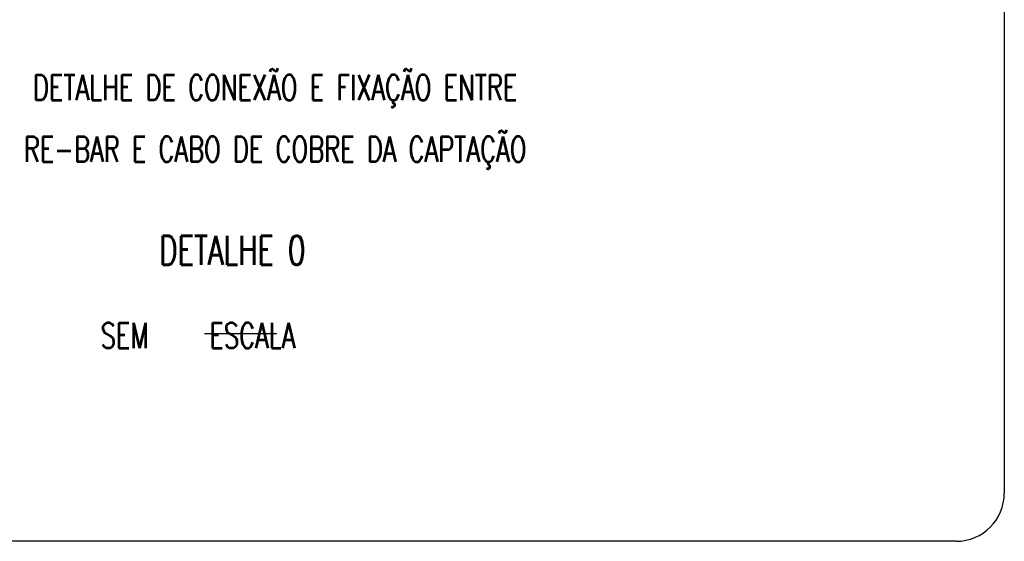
# Model space of a CAD drawing. Header units: millimetres. Extents: x 4477830 to 4478275, y -30323838 to -30323445.
# Tile 113 of 124: x 4478230.49 to 4478244.09, y -30323630.82 to -30323623.61. Entities that reach past the tile are written whole.
import ezdxf

# ---------------------------------------------------------------- set-up
doc = ezdxf.new("R2010")
doc.units = ezdxf.units.MM
doc.linetypes.add('NULL', pattern=[0])
for name, color, linetype, lineweight in [('C04', 4, 'Continuous', 30), ('C05', 4, 'Continuous', 30), ('P-MARGEM', 4, 'Continuous', 30)]:
    doc.layers.add(name, color=color, linetype=linetype, lineweight=lineweight)
doc.styles.add('ROMANS', font='romans.shx', dxfattribs={"width": 0.7})

msp = doc.modelspace()

# ---------------------------------------------------------------- linework, layer by layer
at = {"layer": 'C04', "color": 146, "true_color": 0x105689}
msp.add_line((4478233.042, -30323627.95), (4478234.042, -30323627.95), dxfattribs=at)
at = {"layer": 'P-MARGEM', "color": 18, "true_color": 0x000000}
for p, q in [((4478244.087, -30323612.139), (4478244.087, -30323630.152)), ((4478243.422, -30323630.817), (4478224.148, -30323630.817))]:
    msp.add_line(p, q, dxfattribs=at)
msp.add_arc((4478243.422, -30323630.152), 0.665, 270, 0, dxfattribs=at)

# ---------------------------------------------------------------- texts
at = {"layer": 'C04', "color": 5, "linetype": 'NULL', "char_height": 0.35, "line_spacing_factor": 0.798, "style": 'ROMANS'}
for s, insert, width, attachment_point in [('DETALHE DE CONEXÃO E FIXAÇÃO ENTRE', (4478234.019, -30323624.827), 22, 8), ('RE-BAR E CABO DE COBRE DA CAPTAÇÃO', (4478234.019, -30323625.677), 22.93333, 8), ('SEM     ESCALA', (4478231.61, -30323628.15), 9.33333, 7)]:
    msp.add_mtext(s, dxfattribs=dict(at, insert=insert, width=width, attachment_point=attachment_point))
at = {"layer": 'C05', "color": 18, "linetype": 'NULL', "true_color": 0x000000, "insert": (4478232.42, -30323626.998), "char_height": 0.4, "width": 6.47619, "attachment_point": 7, "line_spacing_factor": 0.798, "style": 'ROMANS'}
msp.add_mtext('DETALHE 0', dxfattribs=at)

doc.saveas('drawing.dxf')
